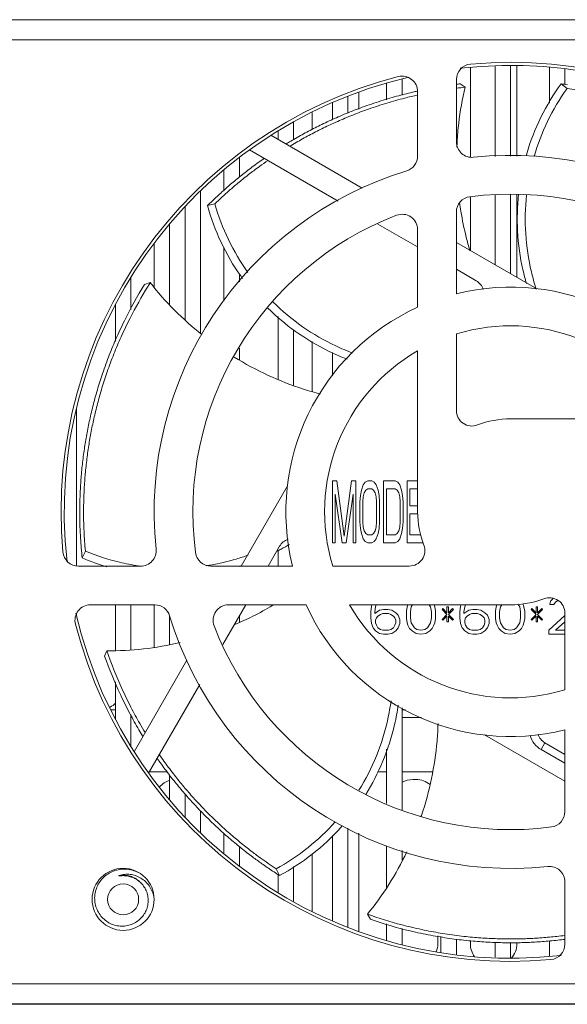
# Model space of a CAD drawing. Header units: millimetres. Extents: x -641 to 119, y -160 to 916.
# Tile 10 of 63: x -94 to -59, y 116 to 180. Entities that reach past the tile are written whole.
import ezdxf

# ---------------------------------------------------------------- set-up
doc = ezdxf.new("R2010")
doc.units = ezdxf.units.MM
doc.header["$LTSCALE"] = 32.67
doc.layers.get('0').update_dxf_attribs({"linetype": 'CONTINUOUS'})
doc.layers.add('02___PRT_ALL_AXES', color=7, linetype='CONTINUOUS')

msp = doc.modelspace()

# ---------------------------------------------------------------- linework, layer by layer
at = {"color": 7, "linetype": 'Continuous', "lineweight": 0}
for p, q in [((-31.762, 179.571), (-153.762, 179.571)), ((-25.462, 178.271), (-160.062, 178.271)), ((-62.262, 170.763), (-62.262, 176.621)), ((-61.862, 176.606), (-61.862, 170.774)), ((-64.862, 170.696), (-64.862, 176.467)), ((-63.262, 170.735), (-63.262, 176.554)), ((-59.762, 174.185), (-59.762, 176.48)), ((-58.762, 175.394), (-58.762, 176.386)), ((-70.262, 174.41), (-70.262, 175.467)), ((-69.262, 174.694), (-69.262, 175.744)), ((-65.762, 175.709), (-65.762, 171.69)), ((-65.513, 175.43), (-65.198, 175.216)), ((-59.012, 175.43), (-58.624, 175.133)), ((-72.062, 174.891), (-72.062, 173.808)), ((-68.262, 170.777), (-68.262, 174.932)), ((-73.762, 173.124), (-73.762, 174.205)), ((-72.762, 173.533), (-72.762, 174.626)), ((-75.062, 172.479), (-75.062, 173.588)), ((-76.262, 171.817), (-76.262, 172.936)), ((-77.262, 171.838), (-77.262, 172.398)), ((-71.832, 168.703), (-77.736, 172.112)), ((-79.115, 171.176), (-73.396, 167.874)), ((-79.762, 169.403), (-79.762, 170.668)), ((-80.762, 168.571), (-80.762, 169.891)), ((-82.262, 168.503), (-82.262, 159.333)), ((-81.822, 167.576), (-81.347, 167.694)), ((-64.862, 164.679), (-64.862, 168.152)), ((-63.262, 163.756), (-63.262, 168.241)), ((-62.262, 163.178), (-62.262, 168.296)), ((-61.862, 168.317), (-61.862, 162.947)), ((-83.262, 160.22), (-83.262, 167.5)), ((-84.262, 161.185), (-84.262, 166.361)), ((-70.822, 166.388), (-68.262, 164.91)), ((-60.581, 162.208), (-65.762, 165.199)), ((-85.262, 162.324), (-85.262, 165.15)), ((-80.762, 161.418), (-80.762, 164.901)), ((-65.762, 163.467), (-64.48, 162.726)), ((-86.762, 160.877), (-86.762, 162.937)), ((-79.762, 162.663), (-79.762, 163.179)), ((-85.875, 162.494), (-85.511, 162.607)), ((-87.762, 158.805), (-87.762, 161.195)), ((-77.262, 156.377), (-77.262, 160.418)), ((-76.262, 155.987), (-76.262, 159.566)), ((-75.062, 155.598), (-75.062, 158.821)), ((-79.762, 157.621), (-79.762, 158.39)), ((-73.762, 156.603), (-73.762, 158.092)), ((-90.262, 144.321), (-90.262, 154.487)), ((-76.649, 149.504), (-79.641, 144.321)), ((-73.478, 149.821), (-73.763, 149.821)), ((-73.763, 149.821), (-73.763, 145.821)), ((-73.002, 146.246), (-73.478, 149.821)), ((-72.527, 149.821), (-73.002, 146.246)), ((-72.242, 149.821), (-72.527, 149.821)), ((-72.242, 145.821), (-72.242, 149.821)), ((-71.767, 149.566), (-71.894, 149.225)), ((-71.64, 149.736), (-71.767, 149.566)), ((-71.482, 149.821), (-71.64, 149.736)), ((-71.608, 149.225), (-71.482, 149.31)), ((-71.228, 149.821), (-71.482, 149.821)), ((-71.482, 149.31), (-71.228, 149.31)), ((-71.07, 149.736), (-71.228, 149.821)), ((-71.228, 149.31), (-71.102, 149.225)), ((-70.943, 149.566), (-71.07, 149.736)), ((-70.816, 149.225), (-70.943, 149.566)), ((-69.708, 149.821), (-70.468, 149.821)), ((-70.468, 149.821), (-70.468, 145.821)), ((-70.278, 149.31), (-69.708, 149.31)), ((-70.278, 146.332), (-70.278, 149.31)), ((-69.549, 149.736), (-69.708, 149.821)), ((-69.708, 149.31), (-69.581, 149.225)), ((-69.422, 149.566), (-69.549, 149.736)), ((-69.296, 149.225), (-69.422, 149.566)), ((-68.262, 149.821), (-68.947, 149.821)), ((-68.947, 149.821), (-68.947, 145.821)), ((-68.757, 149.31), (-68.262, 149.31)), ((-68.757, 148.204), (-68.757, 149.31)), ((-73.573, 145.821), (-73.573, 148.97)), ((-73.573, 148.97), (-73.129, 145.821)), ((-72.876, 145.821), (-72.432, 148.97)), ((-72.432, 148.97), (-72.432, 145.821)), ((-71.957, 148.885), (-71.989, 148.459)), ((-71.894, 149.225), (-71.957, 148.885)), ((-71.799, 148.459), (-71.767, 148.8)), ((-71.767, 148.8), (-71.703, 149.055)), ((-71.703, 149.055), (-71.608, 149.225)), ((-71.102, 149.225), (-71.006, 149.055)), ((-71.006, 149.055), (-70.943, 148.8)), ((-70.943, 148.8), (-70.911, 148.459)), ((-70.753, 148.885), (-70.816, 149.225)), ((-70.721, 148.459), (-70.753, 148.885)), ((-69.581, 149.225), (-69.486, 149.055)), ((-69.486, 149.055), (-69.422, 148.8)), ((-69.422, 148.8), (-69.391, 148.459)), ((-69.232, 148.885), (-69.296, 149.225)), ((-69.201, 148.459), (-69.232, 148.885)), ((-71.989, 148.459), (-71.989, 147.183)), ((-71.799, 147.183), (-71.799, 148.459)), ((-70.911, 148.459), (-70.911, 147.183)), ((-70.721, 147.183), (-70.721, 148.459)), ((-69.391, 148.459), (-69.391, 147.183)), ((-69.201, 147.183), (-69.201, 148.459)), ((-68.262, 148.204), (-68.757, 148.204)), ((-68.757, 147.693), (-68.251, 147.693)), ((-68.757, 146.332), (-68.757, 147.693)), ((-71.989, 147.183), (-71.957, 146.757)), ((-71.957, 146.757), (-71.894, 146.417)), ((-71.767, 146.842), (-71.799, 147.183)), ((-71.703, 146.587), (-71.767, 146.842)), ((-70.943, 146.842), (-71.006, 146.587)), ((-70.911, 147.183), (-70.943, 146.842)), ((-70.816, 146.417), (-70.753, 146.757)), ((-70.753, 146.757), (-70.721, 147.183)), ((-69.422, 146.842), (-69.486, 146.587)), ((-69.391, 147.183), (-69.422, 146.842)), ((-69.296, 146.417), (-69.232, 146.757)), ((-69.232, 146.757), (-69.201, 147.183)), ((-71.894, 146.417), (-71.767, 146.076)), ((-71.608, 146.417), (-71.703, 146.587)), ((-71.482, 146.332), (-71.608, 146.417)), ((-71.228, 146.332), (-71.482, 146.332)), ((-71.102, 146.417), (-71.228, 146.332)), ((-71.006, 146.587), (-71.102, 146.417)), ((-70.943, 146.076), (-70.816, 146.417)), ((-69.707, 146.332), (-70.278, 146.332)), ((-69.581, 146.417), (-69.707, 146.332)), ((-69.486, 146.587), (-69.581, 146.417)), ((-69.422, 146.076), (-69.296, 146.417)), ((-68.05, 146.332), (-68.757, 146.332)), ((-77.909, 144.321), (-77.168, 145.604)), ((-73.763, 145.821), (-73.573, 145.821)), ((-73.129, 145.821), (-72.876, 145.821)), ((-72.432, 145.821), (-72.242, 145.821)), ((-71.767, 146.076), (-71.64, 145.906)), ((-71.64, 145.906), (-71.482, 145.821)), ((-71.482, 145.821), (-71.228, 145.821)), ((-71.228, 145.821), (-71.07, 145.906)), ((-71.07, 145.906), (-70.943, 146.076)), ((-70.468, 145.821), (-69.707, 145.821)), ((-69.707, 145.821), (-69.549, 145.906)), ((-69.549, 145.906), (-69.422, 146.076)), ((-68.947, 145.821), (-67.907, 145.821)), ((-89.903, 144.846), (-89.7, 145.291)), ((-77.262, 144.321), (-77.262, 145.352)), ((-90.151, 144.321), (-86.132, 144.321)), ((-85.219, 141.821), (-89.373, 141.821)), ((-87.762, 138.89), (-87.762, 141.821)), ((-86.762, 138.937), (-86.762, 141.821)), ((-85.262, 139.096), (-85.262, 141.821)), ((-80.83, 139.262), (-79.352, 141.821)), ((-71.241, 141.737), (-71.293, 141.363)), ((-71.208, 141.821), (-71.241, 141.737)), ((-71.031, 141.363), (-70.979, 141.683)), ((-70.979, 141.683), (-70.934, 141.821)), ((-68.94, 141.683), (-68.992, 141.416)), ((-68.895, 141.821), (-68.94, 141.683)), ((-68.731, 141.363), (-68.678, 141.683)), ((-68.678, 141.683), (-68.588, 141.821)), ((-67.513, 141.821), (-67.423, 141.683)), ((-67.423, 141.683), (-67.371, 141.363)), ((-67.162, 141.683), (-67.207, 141.821)), ((-67.109, 141.416), (-67.162, 141.683)), ((-66.273, 141.683), (-66.377, 141.683)), ((-66.377, 141.683), (-66.377, 141.309)), ((-66.273, 141.309), (-66.273, 141.683)), ((-65.488, 141.737), (-65.541, 141.363)), ((-65.455, 141.821), (-65.488, 141.737)), ((-65.279, 141.363), (-65.227, 141.683)), ((-65.227, 141.683), (-65.182, 141.821)), ((-63.188, 141.683), (-63.24, 141.416)), ((-63.143, 141.821), (-63.188, 141.683)), ((-62.978, 141.363), (-62.926, 141.683)), ((-62.926, 141.683), (-62.836, 141.821)), ((-61.789, 141.864), (-61.671, 141.683)), ((-61.671, 141.683), (-61.619, 141.363)), ((-61.41, 141.683), (-61.462, 141.844)), ((-61.357, 141.416), (-61.41, 141.683)), ((-60.521, 141.683), (-60.625, 141.683)), ((-60.625, 141.683), (-60.625, 141.31)), ((-60.521, 141.31), (-60.521, 141.683)), ((-59.684, 142.057), (-59.736, 141.844)), ((-59.736, 141.844), (-59.475, 141.844)), ((-59.5, 142.245), (-59.684, 142.057)), ((-59.475, 141.844), (-59.37, 142.004)), ((-59.37, 142.004), (-59.213, 142.111)), ((-90.262, 141.154), (-90.262, 141.278)), ((-84.262, 139.27), (-84.262, 141.113)), ((-79.762, 140.712), (-79.762, 141.111)), ((-71.293, 141.363), (-71.293, 140.989)), ((-70.718, 141.47), (-71.031, 141.256)), ((-71.031, 141.256), (-71.031, 141.363)), ((-70.927, 140.989), (-70.822, 141.096)), ((-70.822, 141.096), (-70.665, 141.203)), ((-70.456, 141.523), (-70.718, 141.47)), ((-70.665, 141.203), (-70.508, 141.256)), ((-70.508, 141.256), (-70.142, 141.256)), ((-70.195, 141.523), (-70.456, 141.523)), ((-69.933, 141.47), (-70.195, 141.523)), ((-70.142, 141.256), (-69.986, 141.203)), ((-69.986, 141.203), (-69.829, 141.096)), ((-69.672, 141.309), (-69.933, 141.47)), ((-69.829, 141.096), (-69.724, 140.989)), ((-69.515, 141.149), (-69.672, 141.309)), ((-69.41, 140.882), (-69.515, 141.149)), ((-68.992, 141.416), (-68.992, 140.936)), ((-68.731, 140.989), (-68.731, 141.363)), ((-67.371, 141.363), (-67.371, 140.989)), ((-67.109, 140.936), (-67.109, 141.416)), ((-66.639, 141.577), (-66.691, 141.523)), ((-66.691, 141.523), (-66.377, 141.203)), ((-66.377, 141.203), (-66.691, 140.882)), ((-66.377, 141.309), (-66.639, 141.577)), ((-66.639, 140.829), (-66.377, 141.096)), ((-66.377, 141.096), (-66.377, 140.722)), ((-66.011, 141.577), (-66.273, 141.309)), ((-66.273, 141.203), (-65.959, 141.523)), ((-65.959, 140.882), (-66.273, 141.203)), ((-66.273, 140.722), (-66.273, 141.096)), ((-66.273, 141.096), (-66.011, 140.829)), ((-65.959, 141.523), (-66.011, 141.577)), ((-65.541, 141.363), (-65.541, 140.989)), ((-64.966, 141.47), (-65.279, 141.256)), ((-65.279, 141.256), (-65.279, 141.363)), ((-65.175, 140.989), (-65.07, 141.096)), ((-65.07, 141.096), (-64.913, 141.203)), ((-64.704, 141.523), (-64.966, 141.47)), ((-64.913, 141.203), (-64.756, 141.256)), ((-64.756, 141.256), (-64.39, 141.256)), ((-64.443, 141.523), (-64.704, 141.523)), ((-64.181, 141.47), (-64.443, 141.523)), ((-64.39, 141.256), (-64.233, 141.203)), ((-64.233, 141.203), (-64.077, 141.096)), ((-63.92, 141.309), (-64.181, 141.47)), ((-64.077, 141.096), (-63.972, 140.989)), ((-63.763, 141.149), (-63.92, 141.309)), ((-63.658, 140.882), (-63.763, 141.149)), ((-63.24, 141.416), (-63.24, 140.936)), ((-62.978, 140.989), (-62.978, 141.363)), ((-61.619, 141.363), (-61.619, 140.989)), ((-61.357, 140.936), (-61.357, 141.416)), ((-60.887, 141.577), (-60.939, 141.523)), ((-60.939, 141.523), (-60.625, 141.203)), ((-60.625, 141.203), (-60.939, 140.882)), ((-60.625, 141.31), (-60.887, 141.577)), ((-60.887, 140.829), (-60.625, 141.096)), ((-60.625, 141.096), (-60.625, 140.722)), ((-60.259, 141.577), (-60.521, 141.31)), ((-60.521, 141.203), (-60.207, 141.523)), ((-60.207, 140.882), (-60.521, 141.203)), ((-60.521, 140.722), (-60.521, 141.096)), ((-60.521, 141.096), (-60.259, 140.829)), ((-60.207, 141.523), (-60.259, 141.577)), ((-58.762, 141.124), (-59.789, 140.188)), ((-71.293, 140.989), (-71.241, 140.615)), ((-71.241, 140.615), (-71.136, 140.348)), ((-70.979, 140.829), (-70.927, 140.989)), ((-70.979, 140.669), (-70.979, 140.829)), ((-70.927, 140.508), (-70.979, 140.669)), ((-70.822, 140.348), (-70.927, 140.508)), ((-69.724, 140.508), (-69.829, 140.348)), ((-69.724, 140.989), (-69.672, 140.829)), ((-69.672, 140.669), (-69.724, 140.508)), ((-69.672, 140.829), (-69.672, 140.669)), ((-69.515, 140.348), (-69.41, 140.615)), ((-69.41, 140.615), (-69.41, 140.882)), ((-68.992, 140.936), (-68.94, 140.669)), ((-68.94, 140.669), (-68.887, 140.508)), ((-68.887, 140.508), (-68.783, 140.295)), ((-68.678, 140.669), (-68.731, 140.989)), ((-68.469, 140.348), (-68.678, 140.669)), ((-67.423, 140.669), (-67.632, 140.348)), ((-67.371, 140.989), (-67.423, 140.669)), ((-67.319, 140.295), (-67.214, 140.508)), ((-67.214, 140.508), (-67.162, 140.669)), ((-67.162, 140.669), (-67.109, 140.936)), ((-66.691, 140.882), (-66.639, 140.829)), ((-66.377, 140.722), (-66.273, 140.722)), ((-66.011, 140.829), (-65.959, 140.882)), ((-65.541, 140.989), (-65.488, 140.615)), ((-65.488, 140.615), (-65.384, 140.348)), ((-65.227, 140.829), (-65.175, 140.989)), ((-65.227, 140.669), (-65.227, 140.829)), ((-65.175, 140.508), (-65.227, 140.669)), ((-65.07, 140.348), (-65.175, 140.508)), ((-63.972, 140.508), (-64.077, 140.348)), ((-63.972, 140.989), (-63.92, 140.829)), ((-63.92, 140.669), (-63.972, 140.508)), ((-63.92, 140.829), (-63.92, 140.669)), ((-63.763, 140.348), (-63.658, 140.615)), ((-63.658, 140.615), (-63.658, 140.882)), ((-63.24, 140.936), (-63.188, 140.669)), ((-63.188, 140.669), (-63.135, 140.508)), ((-63.135, 140.508), (-63.031, 140.295)), ((-62.926, 140.669), (-62.978, 140.989)), ((-62.717, 140.348), (-62.926, 140.669)), ((-61.671, 140.669), (-61.88, 140.348)), ((-61.619, 140.989), (-61.671, 140.669)), ((-61.567, 140.295), (-61.462, 140.508)), ((-61.462, 140.508), (-61.41, 140.669)), ((-61.41, 140.669), (-61.357, 140.936)), ((-60.939, 140.882), (-60.887, 140.829)), ((-60.625, 140.722), (-60.521, 140.722)), ((-60.259, 140.829), (-60.207, 140.882)), ((-59.37, 140.188), (-58.762, 140.734)), ((-71.136, 140.348), (-70.979, 140.135)), ((-70.979, 140.135), (-70.718, 139.974)), ((-70.665, 140.241), (-70.822, 140.348)), ((-70.718, 139.974), (-70.456, 139.921)), ((-70.508, 140.188), (-70.665, 140.241)), ((-70.142, 140.188), (-70.508, 140.188)), ((-70.456, 139.921), (-70.195, 139.921)), ((-70.195, 139.921), (-69.933, 139.974)), ((-69.986, 140.241), (-70.142, 140.188)), ((-69.829, 140.348), (-69.986, 140.241)), ((-69.933, 139.974), (-69.672, 140.135)), ((-69.672, 140.135), (-69.515, 140.348)), ((-68.783, 140.295), (-68.626, 140.135)), ((-68.626, 140.135), (-68.364, 139.974)), ((-68.312, 140.241), (-68.469, 140.348)), ((-68.364, 139.974), (-68.051, 139.921)), ((-68.051, 140.188), (-68.312, 140.241)), ((-67.789, 140.241), (-68.051, 140.188)), ((-68.051, 139.921), (-67.737, 139.974)), ((-67.632, 140.348), (-67.789, 140.241)), ((-67.737, 139.974), (-67.476, 140.135)), ((-67.476, 140.135), (-67.319, 140.295)), ((-65.384, 140.348), (-65.227, 140.135)), ((-65.227, 140.135), (-64.966, 139.974)), ((-64.913, 140.241), (-65.07, 140.348)), ((-64.966, 139.974), (-64.704, 139.921)), ((-64.756, 140.188), (-64.913, 140.241)), ((-64.39, 140.188), (-64.756, 140.188)), ((-64.704, 139.921), (-64.443, 139.921)), ((-64.443, 139.921), (-64.181, 139.974)), ((-64.233, 140.241), (-64.39, 140.188)), ((-64.077, 140.348), (-64.233, 140.241)), ((-64.181, 139.974), (-63.92, 140.135)), ((-63.92, 140.135), (-63.763, 140.348)), ((-63.031, 140.295), (-62.874, 140.135)), ((-62.874, 140.135), (-62.612, 139.974)), ((-62.56, 140.241), (-62.717, 140.348)), ((-62.612, 139.974), (-62.299, 139.921)), ((-62.299, 140.188), (-62.56, 140.241)), ((-62.037, 140.241), (-62.299, 140.188)), ((-62.299, 139.921), (-61.985, 139.974)), ((-61.88, 140.348), (-62.037, 140.241)), ((-61.985, 139.974), (-61.723, 140.135)), ((-61.723, 140.135), (-61.567, 140.295)), ((-59.789, 140.188), (-59.789, 139.921)), ((-59.789, 139.921), (-58.762, 139.921)), ((-58.762, 140.188), (-59.37, 140.188)), ((-88.457, 138.509), (-88.317, 138.863)), ((-83.145, 138.252), (-86.553, 132.348)), ((-87.762, 134.445), (-87.762, 136.847)), ((-85.618, 130.969), (-82.316, 136.688)), ((-87.762, 135.051), (-88.055, 135.051)), ((-86.762, 132.704), (-86.762, 134.757)), ((-69.262, 128.595), (-69.262, 135.177)), ((-69.051, 135.051), (-69.262, 135.051)), ((-69.262, 134.551), (-68.009, 134.551)), ((-63.944, 133.434), (-58.762, 130.443)), ((-60.296, 132.482), (-60.046, 132.915)), ((-58.762, 132.175), (-60.046, 132.915)), ((-70.262, 129.006), (-70.262, 132.509)), ((-58.762, 131.597), (-60.296, 132.482)), ((-85.57, 131.051), (-84.431, 131.051)), ((-70.863, 131.051), (-70.262, 131.051)), ((-69.262, 131.051), (-67.303, 131.051)), ((-84.262, 129.281), (-84.262, 130.844)), ((-68.562, 130.551), (-68.362, 130.551)), ((-83.262, 128.142), (-83.262, 129.62)), ((-82.262, 128.542), (-82.262, 127.139)), ((-80.762, 125.751), (-80.762, 127.099)), ((-72.762, 121.016), (-72.762, 127.409)), ((-72.062, 127.087), (-72.062, 120.751)), ((-73.762, 121.437), (-73.762, 126.95)), ((-79.762, 124.974), (-79.762, 126.228)), ((-70.262, 123.584), (-70.262, 126.257)), ((-69.262, 125.347), (-69.262, 125.971)), ((-75.062, 122.054), (-75.062, 125.738)), ((-77.17, 124.356), (-77.391, 124.792)), ((-76.262, 122.706), (-76.262, 124.951)), ((-87.262, 124.351), (-87.2, 124.35)), ((-77.262, 123.243), (-77.262, 124.418)), ((-58.762, 119.933), (-58.762, 123.951)), ((-71.314, 121.536), (-71.504, 121.866)), ((-70.262, 120.175), (-70.262, 121.236)), ((-69.262, 119.897), (-69.262, 120.951)), ((-66.962, 120.458), (-66.962, 119.951)), ((-66.762, 119.377), (-66.762, 120.424)), ((-65.762, 119.256), (-65.762, 120.25)), ((-64.862, 119.951), (-64.862, 120.167)), ((-59.762, 119.162), (-59.762, 120.155)), ((-63.262, 119.088), (-63.262, 120.048)), ((-62.262, 119.021), (-62.262, 120.041)), ((-61.862, 120.046), (-61.862, 119.951)), ((-31.762, 117.371), (-153.762, 117.371)), ((13.938, 116.051), (-167.362, 116.051)), ((-31.012, 116.071), (-154.512, 116.071))]:
    msp.add_line(p, q, dxfattribs=at)
msp.add_circle((-87.262, 122.821), 1, dxfattribs=at)
for centre, radius, start, end in [((-64.762, 175.709), 1, 95.12252, 180), ((-62.263, 147.821), 28.8, 13.12722, 96.47653), ((-62.262, 147.821), 29, 14.47751, 95.12252), ((-62.262, 147.821), 29, 104.47751, 185.12252), ((-62.263, 147.821), 28.8, 103.17422, 186.41574), ((-69.262, 174.932), 1, 0, 104.47751), ((-64.762, 171.69), 1, 180, 275.97916), ((-69.262, 170.777), 1, 286.95776, 0), ((-62.262, 147.821), 23, 16.95776, 95.97916), ((-62.262, 147.821), 23, 106.95776, 185.97916), ((-64.762, 167.16), 1, 97.36589, 180), ((-62.262, 147.821), 20.5, 21.03722, 97.36589), ((-62.262, 147.821), 20.5, 111.03722, 187.36589), ((-69.262, 166.021), 1, 0, 111.03722), ((-64.98, 161.86), 1, 17.89414, 60.00027), ((-64.762, 154.359), 1, 180, 290.92483), ((-62.262, 147.821), 6, 90, 110.92483), ((-62.262, 147.821), 6, 180, 200.92483), ((-76.302, 145.104), 1, 107.8896, 150.00027), ((-68.801, 145.321), 1, 270, 20.92483), ((-90.151, 145.321), 1, 185.12252, 270), ((-86.132, 145.321), 1, 270, 5.97916), ((-81.602, 145.321), 1, 187.36589, 270), ((-89.373, 140.821), 1, 90, 194.47751), ((-85.219, 140.821), 1, 16.95776, 90), ((-80.463, 140.821), 1, 90, 201.03722), ((-62.262, 147.821), 6, 270, 290.92483), ((-59.762, 141.283), 1, 0, 110.92483), ((-62.263, 147.821), 28.8, 193.12909, 276.47843), ((-62.262, 147.821), 23, 196.95776, 275.97916), ((-62.262, 147.821), 29, 194.47751, 275.12252), ((-62.262, 147.821), 20.5, 201.03722, 277.36589), ((-88.762, 136.451), 1.4, 298.49913, 315.72793), ((-59.546, 133.782), 1.5, 194.90772, 240.00027), ((-59.546, 133.782), 1, 197.93902, 240.00027), ((-83.862, 129.151), 1.4, 106.93436, 138.57294), ((-68.562, 129.151), 1.4, 90, 120.59889), ((-68.362, 129.151), 1.4, 50.14311, 90), ((-59.762, 128.482), 1, 277.36589, 0), ((-59.762, 123.951), 1, 0, 95.97916), ((-68.362, 119.951), 1.4, 338.35259, 0), ((-63.462, 119.951), 1.4, 180, 216.42521), ((-63.262, 119.951), 1.4, 317.98628, 0), ((-59.762, 119.933), 1, 275.12252, 0)]:
    msp.add_arc(centre, radius, start, end, dxfattribs=at)
for points, start_tangent, end_tangent in [([(-65.764, 175.4), (-65.513, 175.43)], (0.992039, 0.125933), (0.993144, 0.1169)), ([(-61.264, 170.794), (-61.226, 170.926), (-60.31, 173.277), (-59.012, 175.43)], (0.273852, 0.961772), (0.587467, 0.809248)), ([(-59.012, 175.43), (-58.589, 175.377)], (0.99314, -0.116931), (0.991232, -0.132136)), ([(-76.745, 171.551), (-76.446, 171.731), (-75.617, 172.205), (-74.765, 172.651), (-74.333, 172.864), (-73.847, 173.092), (-73.385, 173.299), (-72.864, 173.52), (-71.839, 173.92), (-70.642, 174.328), (-69.475, 174.669), (-68.478, 174.917)], (0.853485, 0.521117), (0.974645, 0.223755)), ([(-76.502, 171.409), (-76.431, 171.451), (-75.996, 171.707), (-75.173, 172.163), (-74.329, 172.591), (-73.901, 172.795), (-73.42, 173.013), (-72.962, 173.211), (-72.447, 173.422), (-71.433, 173.802), (-70.252, 174.189), (-69.1, 174.511), (-68.264, 174.711)], (0.85631, 0.516462), (0.975966, 0.217922)), ([(-68.478, 174.917), (-68.269, 174.964)], (0.974645, 0.223755), (0.97635, 0.216198)), ([(-65.766, 175.149), (-65.198, 175.216)], (0.9919, 0.12702), (0.99432, 0.106436)), ([(-65.198, 175.216), (-65.613, 172.89), (-65.714, 171.688)], (-0.240294, -0.9707), (-0.052898, -0.9986)), ([(-58.624, 175.133), (-59.882, 173.004), (-60.745, 170.744)], (-0.580871, -0.813996), (-0.27781, -0.960636)), ([(-58.624, 175.133), (-57.379, 174.938), (-56.655, 174.797), (-56.249, 174.71), (-55.791, 174.603), (-55.388, 174.502), (-54.94, 174.383), (-53.987, 174.102), (-53.545, 173.958), (-53.064, 173.793), (-52.622, 173.631), (-52.15, 173.45), (-51.281, 173.091), (-50.42, 172.698), (-49.994, 172.491), (-49.523, 172.251), (-49.083, 172.017), (-48.597, 171.745), (-47.668, 171.19), (-46.628, 170.507), (-45.659, 169.807), (-44.615, 168.978), (-42.87, 167.391)], (0.991227, -0.132168), (0.710245, -0.703955)), ([(-65.714, 171.688), (-65.729, 171.341)], (-0.052898, -0.9986), (-0.035846, -0.999357)), ([(-81.517, 167.874), (-80.891, 168.456), (-80.329, 168.951), (-80.006, 169.222), (-79.636, 169.524), (-79.304, 169.785), (-78.93, 170.07), (-78.154, 170.631)], (0.721327, 0.692595), (0.820282, 0.571959)), ([(-81.347, 167.694), (-80.418, 168.546), (-79.857, 169.025), (-79.536, 169.287), (-79.167, 169.579), (-78.837, 169.831), (-78.464, 170.107), (-77.917, 170.495)], (0.721349, 0.692572), (0.822732, 0.568429)), ([(-81.822, 167.576), (-81.517, 167.874)], (0.710629, 0.703567), (0.721327, 0.692595)), ([(-81.347, 167.694), (-80.468, 165.384), (-79.214, 163.266)], (0.274246, -0.96166), (0.58019, -0.814481)), ([(-65.552, 167.772), (-65.47, 167.215)], (0.13324, -0.991084), (0.159377, -0.987218)), ([(-61.242, 162.548), (-61.469, 163.426), (-61.814, 165.925), (-61.749, 168.306)], (-0.280048, 0.959986), (0.107244, 0.994233)), ([(-61.235, 168.258), (-61.291, 165.763), (-60.925, 163.31), (-60.609, 162.187)], (-0.107775, -0.994175), (0.309459, -0.950913)), ([(-79.569, 162.881), (-79.68, 163.038), (-80.947, 165.219), (-81.822, 167.576)], (-0.5842, 0.81161), (-0.266422, 0.963856)), ([(-65.47, 167.215), (-65.129, 165.54), (-64.895, 164.669)], (0.159377, -0.987218), (0.281189, -0.959653)), ([(-89.903, 144.846), (-90.011, 146.122), (-90.047, 146.871), (-90.058, 147.292), (-90.063, 147.769), (-90.06, 148.192), (-90.05, 148.662), (-90.001, 149.67), (-89.966, 150.141), (-89.918, 150.655), (-89.865, 151.131), (-89.799, 151.639), (-89.653, 152.583), (-89.471, 153.528), (-89.368, 153.998), (-89.244, 154.52), (-89.117, 155.011), (-88.965, 155.556), (-88.638, 156.606), (-88.212, 157.796), (-87.75, 158.922), (-87.179, 160.151), (-85.875, 162.494)], (-0.107007, 0.994258), (0.527814, 0.84936)), ([(-89.7, 145.291), (-89.786, 146.548), (-89.811, 147.286), (-89.816, 147.7), (-89.813, 148.17), (-89.805, 148.586), (-89.788, 149.049), (-89.726, 150.041), (-89.685, 150.504), (-89.63, 151.009), (-89.572, 151.477), (-89.5, 151.977), (-89.343, 152.904), (-89.152, 153.831), (-89.044, 154.293), (-88.915, 154.805), (-88.785, 155.286), (-88.628, 155.82), (-88.293, 156.85), (-87.86, 158.015), (-87.393, 159.116), (-86.817, 160.318), (-85.658, 162.373)], (-0.091726, 0.995784), (0.528251, 0.849088)), ([(-85.658, 162.373), (-85.511, 162.607)], (0.528251, 0.849088), (0.536728, 0.843755)), ([(-85.511, 162.607), (-83.952, 160.832), (-82.191, 159.263)], (0.609108, -0.793087), (0.783772, -0.621049)), ([(-77.597, 161.363), (-75.685, 159.767), (-73.539, 158.524), (-72.473, 158.074)], (0.710307, -0.703892), (0.936153, -0.351593)), ([(-72.818, 157.673), (-73.969, 158.171), (-76.137, 159.459), (-77.926, 160.963)], (-0.93382, 0.357744), (-0.71259, 0.70158)), ([(-80.11, 157.808), (-77.903, 156.627), (-75.636, 155.742), (-74.534, 155.425)], (0.852361, -0.522954), (0.969132, -0.246543)), ([(-76.535, 145.718), (-77.063, 145.421)], (-0.861455, -0.507834), (-0.881556, -0.472079)), ([(-88.32, 144.275), (-89.903, 144.846)], (-0.958583, 0.284815), (-0.919687, 0.392652)), ([(-89.7, 145.291), (-87.344, 144.538), (-86.133, 144.316)], (0.922848, -0.385165), (0.990392, -0.138288)), ([(-81.617, 144.391), (-79.971, 144.776), (-79.19, 145.03)], (0.985308, 0.170789), (0.941499, 0.337017)), ([(-77.063, 145.421), (-77.328, 145.283)], (-0.881556, -0.472079), (-0.890941, -0.454119)), ([(-81.907, 144.344), (-81.617, 144.391)], (0.988533, 0.151005), (0.985308, 0.170789)), ([(-79.596, 144.355), (-79.765, 144.302)], (-0.95357, -0.301172), (-0.957098, -0.289766)), ([(-80.055, 140.546), (-78.899, 141.083), (-77.61, 141.79)], (0.919116, 0.393987), (0.858814, 0.512287)), ([(-88.317, 138.863), (-85.958, 138.976), (-83.588, 139.385)], (0.999833, -0.018256), (0.973718, 0.227757)), ([(-85.989, 133.332), (-86.241, 133.753), (-86.833, 134.815), (-87.438, 136.029), (-88.457, 138.509)], (-0.521364, 0.853334), (-0.334976, 0.942227)), ([(-85.846, 133.576), (-86.192, 134.164), (-86.762, 135.216), (-87.343, 136.416), (-88.317, 138.863)], (-0.517147, 0.855897), (-0.325036, 0.945702)), ([(-72.054, 129.857), (-70.922, 132.078), (-70.188, 134.446), (-69.981, 135.629)], (0.528227, 0.849103), (0.131432, 0.991325)), ([(-69.517, 135.352), (-69.748, 134.106), (-70.522, 131.704), (-71.611, 129.593)], (-0.13999, -0.990153), (-0.527651, -0.849461)), ([(-68.032, 128.187), (-68.02, 128.222), (-67.368, 130.613), (-67.01, 133.021), (-66.946, 134.161)], (0.320742, 0.947166), (0.024934, 0.999689)), ([(-77.391, 124.792), (-78.428, 125.509), (-79.02, 125.949), (-79.347, 126.204), (-79.713, 126.499), (-80.033, 126.765), (-80.384, 127.066), (-81.121, 127.733), (-81.458, 128.055), (-81.819, 128.412), (-82.148, 128.749), (-82.494, 129.117), (-83.121, 129.818), (-83.726, 130.545), (-84.02, 130.917), (-84.34, 131.337), (-84.635, 131.74), (-84.937, 132.169)], (-0.835729, 0.549142), (-0.56776, 0.823194)), ([(-77.529, 124.588), (-78.235, 125.068), (-78.843, 125.506), (-79.179, 125.76), (-79.555, 126.054), (-79.884, 126.319), (-80.245, 126.62), (-81.003, 127.287), (-81.349, 127.608), (-81.721, 127.966), (-82.06, 128.304), (-82.417, 128.673), (-83.063, 129.376), (-83.688, 130.107), (-83.992, 130.481), (-84.323, 130.903), (-84.627, 131.308), (-84.959, 131.767), (-85.075, 131.933)], (-0.835747, 0.549115), (-0.571277, 0.820758)), ([(-77.391, 124.792), (-75.334, 126.164), (-73.587, 127.814)], (0.876518, 0.48137), (0.667948, 0.744208)), ([(-73.119, 127.569), (-73.222, 127.454), (-75.067, 125.734), (-77.17, 124.356)], (-0.663149, -0.748487), (-0.880401, -0.474231)), ([(-71.504, 121.866), (-70.121, 123.781), (-68.965, 125.885)], (0.637655, 0.770322), (0.429189, 0.903215)), ([(-87.262, 121.095), (-87.641, 121.121), (-88.007, 121.229), (-88.343, 121.415), (-88.632, 121.672), (-88.861, 121.987), (-89.018, 122.346), (-89.094, 122.732), (-89.086, 123.129), (-88.992, 123.517), (-88.817, 123.878), (-88.567, 124.196), (-88.253, 124.454), (-87.89, 124.641), (-87.492, 124.748), (-87.079, 124.768)], (-0.999164, -0.040873), (0.998327, -0.057816)), ([(-87.079, 124.768), (-86.669, 124.7), (-86.292, 124.552)], (0.998327, -0.057816), (0.888988, -0.45793)), ([(-77.17, 124.356), (-77.529, 124.588)], (-0.844063, 0.536244), (-0.835747, 0.549115)), ([(-87.505, 124.362), (-87.508, 124.361), (-87.511, 124.36), (-87.514, 124.358), (-87.518, 124.357), (-87.521, 124.356), (-87.525, 124.354), (-87.529, 124.352), (-87.533, 124.35), (-87.537, 124.348), (-87.54, 124.346), (-87.539, 124.342), (-87.535, 124.341), (-87.531, 124.34), (-87.527, 124.34), (-87.523, 124.34), (-87.519, 124.34), (-87.515, 124.34), (-87.51, 124.34), (-87.506, 124.34), (-87.501, 124.341), (-87.495, 124.341), (-87.49, 124.341), (-87.483, 124.342), (-87.476, 124.342), (-87.469, 124.343), (-87.461, 124.343), (-87.452, 124.344), (-87.442, 124.345), (-87.431, 124.345), (-87.42, 124.346), (-87.408, 124.347), (-87.394, 124.347), (-87.38, 124.348), (-87.364, 124.349), (-87.347, 124.35), (-87.328, 124.35), (-87.308, 124.351), (-87.286, 124.351), (-87.262, 124.351)], (-0.948086, -0.318013), (0.999976, -0.006882)), ([(-85.284, 123.019), (-85.382, 123.322), (-85.572, 123.67), (-85.824, 123.965), (-86.127, 124.195), (-86.463, 124.353), (-86.816, 124.432), (-87.169, 124.434), (-87.505, 124.362)], (-0.229312, 0.973353), (-0.948086, -0.318013)), ([(-87.201, 124.379), (-87.505, 124.362)], (-0.999227, 0.039313), (-0.987826, -0.155561)), ([(-86.169, 123.934), (-85.944, 123.683), (-85.776, 123.387), (-85.674, 123.056), (-85.646, 122.712), (-85.692, 122.364), (-85.812, 122.033), (-85.999, 121.735), (-86.247, 121.482), (-86.553, 121.281), (-86.899, 121.149), (-87.262, 121.095)], (0.744269, -0.66788), (-0.999164, -0.040873)), ([(-87.158, 124.377), (-87.201, 124.379)], (-0.997768, 0.066773), (-0.999227, 0.039313)), ([(-87.2, 124.349), (-86.94, 124.319), (-86.648, 124.232), (-86.389, 124.1), (-86.169, 123.934)], (0.999138, -0.041522), (0.744269, -0.66788)), ([(-86.215, 123.977), (-86.497, 124.18), (-86.816, 124.316), (-87.158, 124.377)], (-0.740909, 0.671606), (-0.997768, 0.066773)), ([(-71.243, 121.774), (-71.504, 121.866)], (-0.94535, 0.326056), (-0.942038, 0.335507)), ([(-58.762, 120.242), (-58.872, 120.229), (-59.347, 120.175), (-59.858, 120.125), (-60.811, 120.058), (-61.772, 120.025), (-62.253, 120.021), (-62.79, 120.026), (-63.296, 120.04), (-63.861, 120.067), (-64.959, 120.152), (-66.214, 120.303), (-67.414, 120.503), (-68.739, 120.786), (-71.314, 121.536)], (-0.992082, -0.125594), (-0.945518, 0.325569)), ([(-58.761, 120.492), (-58.777, 120.49), (-59.281, 120.43), (-59.75, 120.383), (-60.253, 120.342), (-61.192, 120.289), (-62.138, 120.269), (-62.613, 120.271), (-63.141, 120.283), (-63.639, 120.303), (-64.194, 120.337), (-65.273, 120.434), (-66.505, 120.598), (-67.683, 120.808), (-68.983, 121.101), (-71.243, 121.774)], (-0.991897, -0.127045), (-0.94535, 0.326056))]:
    msp.add_spline(points, degree=3, dxfattribs=dict(at, start_tangent=start_tangent, end_tangent=end_tangent))
at = {"layer": '02___PRT_ALL_AXES', "color": 7, "linetype": 'Continuous', "lineweight": 0}
for p, q in [((-65.762, 167.16), (-65.762, 161.892)), ((-68.262, 161.021), (-68.262, 166.021)), ((-65.762, 159.299), (-65.762, 154.359)), ((-68.262, 147.821), (-68.262, 158.213)), ((-62.262, 153.821), (-51.87, 153.821)), ((-81.602, 144.321), (-76.334, 144.321)), ((-73.741, 144.321), (-68.801, 144.321)), ((-75.463, 141.821), (-80.463, 141.821)), ((-62.262, 141.821), (-72.655, 141.821)), ((-58.762, 136.343), (-58.762, 141.283)), ((-58.762, 128.482), (-58.762, 133.75))]:
    msp.add_line(p, q, dxfattribs=at)
msp.add_circle((-87.262, 122.821), 2, dxfattribs=at)
for radius, start, end in [(14.5, 24.44334, 103.96796), (14.5, 114.44334, 193.96796), (12, 30, 106.95776), (12, 120, 196.95776), (14.5, 204.44334, 283.96796), (12, 210, 286.95776)]:
    msp.add_arc((-62.262, 147.821), radius, start, end, dxfattribs=at)

doc.saveas('drawing.dxf')
